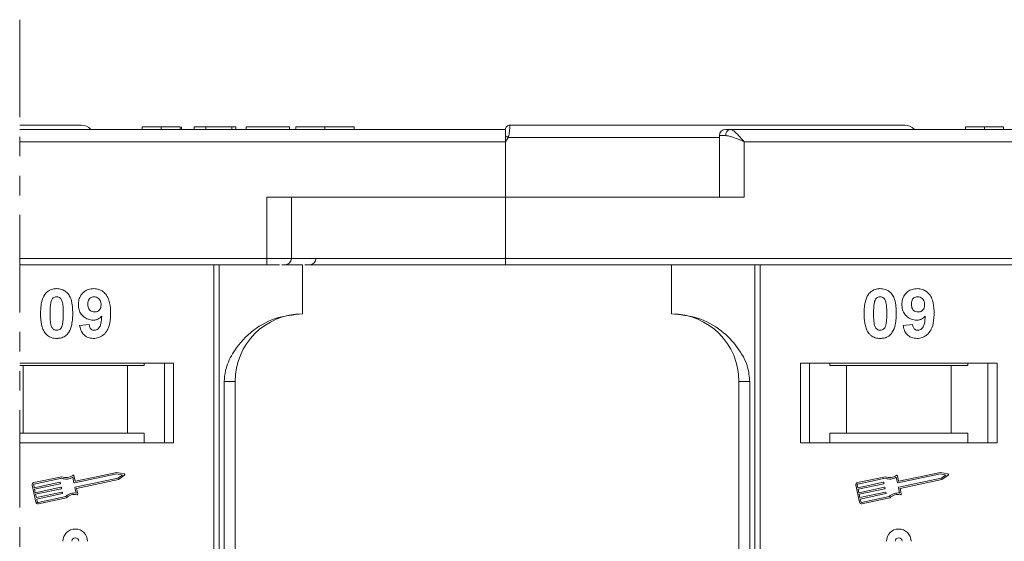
# Model space of a CAD drawing. Header units: millimetres. Extents: x 1675 to 3137, y 343 to 1376.
# Tile 26 of 84: x 2629 to 2710, y 654 to 697. Entities that reach past the tile are written whole.
import ezdxf

# ---------------------------------------------------------------- set-up
doc = ezdxf.new("R2010")
doc.units = ezdxf.units.MM
doc.linetypes.add('PHANTOM2', pattern=[31.75, 15.875, -3.175, 3.175, -3.175, 3.175, -3.175])

msp = doc.modelspace()

# ---------------------------------------------------------------- linework, layer by layer
at = {"color": 3, "linetype": 'PHANTOM2', "lineweight": 9, "ltscale": 0.5}
msp.add_line((2629.487, 696.862), (2629.486, 597.966), dxfattribs=at)
at = {"color": 7, "linetype": 'Continuous', "lineweight": 15}
for p, q in [((2639.442, 688.136), (2639.442, 687.936)), ((2640.986, 687.936), (2640.986, 688.136)), ((2642.538, 687.936), (2642.538, 688.136)), ((2642.647, 687.936), (2642.647, 688.136)), ((2643.673, 687.936), (2643.673, 688.136)), ((2643.673, 688.136), (2644.634, 688.136)), ((2644.634, 688.136), (2644.634, 687.936)), ((2644.634, 688.136), (2646.75, 688.136)), ((2646.75, 688.136), (2646.75, 687.936)), ((2646.75, 688.136), (2647.07, 688.136)), ((2647.07, 688.136), (2647.07, 687.936)), ((2647.903, 687.936), (2647.903, 688.136)), ((2647.903, 688.136), (2651.429, 688.136)), ((2651.429, 688.136), (2651.429, 687.936)), ((2651.942, 688.136), (2651.942, 687.936)), ((2654.321, 687.936), (2654.321, 688.136)), ((2656.686, 687.936), (2656.686, 688.136)), ((2669.356, 688.286), (2669.356, 688.286)), ((2706.442, 688.136), (2706.442, 687.936)), ((2707.986, 687.936), (2707.986, 688.136)), ((2709.538, 687.936), (2709.538, 688.136)), ((2669.006, 687.936), (2629.487, 687.936)), ((2669.006, 687.934), (2669.006, 687.936)), ((2686.418, 687.436), (2686.418, 682.436)), ((2686.927, 687.436), (2686.418, 687.436)), ((2736.006, 687.936), (2687.3, 687.936)), ((2629.487, 686.936), (2669.006, 686.936)), ((2669.24, 687.286), (2669.006, 686.936)), ((2669.006, 686.936), (2669.006, 682.436)), ((2686.418, 687.286), (2669.24, 687.286)), ((2688.418, 686.936), (2736.006, 686.936)), ((2688.418, 682.436), (2688.418, 686.936)), ((2649.594, 682.436), (2649.594, 677.436)), ((2669.006, 682.436), (2649.594, 682.436)), ((2651.594, 677.436), (2651.594, 682.436)), ((2669.006, 677.436), (2669.006, 682.436)), ((2669.006, 682.436), (2688.418, 682.436)), ((2649.594, 677.436), (2629.487, 677.436)), ((2629.487, 676.936), (2649.594, 676.936)), ((2645.294, 676.936), (2645.294, 616.936)), ((2645.713, 616.936), (2645.713, 676.936)), ((2649.594, 677.436), (2649.594, 676.936)), ((2651.594, 677.436), (2649.594, 677.436)), ((2650.801, 676.936), (2652.506, 676.936)), ((2669.006, 677.436), (2651.594, 677.436)), ((2652.506, 672.936), (2652.506, 676.936)), ((2716.594, 677.436), (2669.006, 677.436)), ((2669.006, 677.436), (2669.006, 676.936)), ((2669.006, 676.936), (2716.594, 676.936)), ((2682.506, 676.936), (2682.506, 672.936)), ((2689.299, 676.936), (2689.299, 616.936)), ((2689.718, 616.936), (2689.718, 676.936)), ((2634.365, 671.98), (2635.134, 672.065)), ((2701.365, 671.98), (2702.134, 672.065)), ((2642.006, 668.936), (2629.487, 668.936)), ((2639.62, 668.936), (2639.62, 668.736)), ((2641.256, 668.936), (2641.256, 662.436)), ((2642.006, 662.436), (2642.006, 668.936)), ((2709.006, 668.936), (2693.006, 668.936)), ((2693.006, 668.936), (2693.006, 662.436)), ((2693.756, 662.436), (2693.756, 668.936)), ((2695.392, 668.736), (2695.392, 668.936)), ((2706.62, 668.936), (2706.62, 668.736)), ((2708.256, 668.936), (2708.256, 662.436)), ((2709.006, 662.436), (2709.006, 668.936)), ((2629.487, 668.736), (2629.756, 668.736)), ((2629.756, 668.736), (2629.756, 663.236)), ((2638.256, 668.736), (2629.756, 668.736)), ((2638.256, 663.236), (2638.256, 668.736)), ((2638.256, 668.736), (2639.62, 668.736)), ((2695.392, 668.736), (2696.756, 668.736)), ((2696.756, 668.736), (2696.756, 663.236)), ((2705.256, 668.736), (2696.756, 668.736)), ((2705.256, 663.236), (2705.256, 668.736)), ((2705.256, 668.736), (2706.62, 668.736)), ((2646.121, 667.436), (2646.121, 626.436)), ((2647.006, 667.436), (2646.121, 667.436)), ((2647.006, 626.436), (2647.006, 667.436)), ((2688.006, 667.436), (2688.891, 667.436)), ((2688.006, 667.436), (2688.006, 626.436)), ((2688.891, 626.436), (2688.891, 667.436)), ((2629.756, 663.236), (2629.487, 663.236)), ((2638.256, 663.236), (2629.756, 663.236)), ((2639.62, 663.236), (2638.256, 663.236)), ((2639.62, 662.436), (2639.62, 663.236)), ((2696.756, 663.236), (2695.392, 663.236)), ((2695.392, 663.236), (2695.392, 662.436)), ((2705.256, 663.236), (2696.756, 663.236)), ((2706.62, 663.236), (2705.256, 663.236)), ((2706.62, 662.436), (2706.62, 663.236)), ((2629.487, 662.436), (2642.006, 662.436)), ((2693.006, 662.436), (2709.006, 662.436)), ((2632.924, 659.689), (2630.645, 659.208)), ((2632.912, 659.567), (2630.67, 659.093)), ((2633.898, 659.205), (2633.805, 659.649)), ((2633.989, 659.344), (2633.901, 659.76)), ((2637.395, 659.914), (2633.933, 659.182)), ((2634.006, 658.838), (2637.467, 659.569)), ((2637.394, 660.033), (2634.024, 659.321)), ((2634.116, 658.741), (2637.515, 659.459)), ((2637.995, 659.916), (2637.394, 660.033)), ((2637.837, 659.827), (2637.395, 659.914)), ((2637.467, 659.569), (2637.837, 659.827)), ((2637.515, 659.459), (2638.017, 659.81)), ((2699.924, 659.689), (2697.645, 659.208)), ((2699.912, 659.567), (2697.67, 659.093)), ((2700.898, 659.205), (2700.805, 659.649)), ((2700.989, 659.344), (2700.901, 659.76)), ((2704.395, 659.914), (2700.933, 659.182)), ((2701.006, 658.838), (2704.467, 659.569)), ((2704.394, 660.033), (2701.024, 659.321)), ((2701.116, 658.741), (2704.515, 659.459)), ((2704.995, 659.916), (2704.394, 660.033)), ((2704.837, 659.827), (2704.395, 659.914)), ((2704.467, 659.569), (2704.837, 659.827)), ((2704.515, 659.459), (2705.017, 659.81)), ((2630.51, 658.999), (2630.801, 657.62)), ((2630.624, 659.023), (2630.673, 658.794)), ((2630.673, 658.794), (2632.756, 659.234)), ((2632.78, 659.119), (2630.697, 658.679)), ((2630.697, 658.679), (2630.758, 658.391)), ((2630.758, 658.391), (2632.841, 658.831)), ((2632.865, 658.716), (2630.782, 658.276)), ((2632.79, 659.211), (2632.802, 659.153)), ((2632.875, 658.809), (2632.887, 658.751)), ((2634.077, 658.359), (2633.983, 658.803)), ((2634.21, 658.296), (2634.116, 658.741)), ((2697.51, 658.999), (2697.801, 657.62)), ((2697.624, 659.023), (2697.673, 658.794)), ((2697.673, 658.794), (2699.756, 659.234)), ((2699.78, 659.119), (2697.697, 658.679)), ((2697.697, 658.679), (2697.758, 658.391)), ((2697.758, 658.391), (2699.841, 658.831)), ((2699.865, 658.716), (2697.782, 658.276)), ((2699.79, 659.211), (2699.802, 659.153)), ((2699.875, 658.809), (2699.887, 658.751)), ((2701.077, 658.359), (2700.983, 658.803)), ((2701.21, 658.296), (2701.116, 658.741)), ((2630.782, 658.276), (2630.843, 657.989)), ((2630.843, 657.989), (2632.925, 658.429)), ((2632.95, 658.314), (2630.867, 657.874)), ((2630.867, 657.874), (2630.916, 657.645)), ((2630.985, 657.599), (2633.228, 658.073)), ((2631.01, 657.484), (2633.288, 657.966)), ((2632.96, 658.407), (2632.972, 658.349)), ((2697.782, 658.276), (2697.843, 657.989)), ((2697.843, 657.989), (2699.925, 658.429)), ((2699.95, 658.314), (2697.867, 657.874)), ((2697.867, 657.874), (2697.916, 657.645)), ((2697.985, 657.599), (2700.228, 658.073)), ((2698.01, 657.484), (2700.288, 657.966)), ((2699.96, 658.407), (2699.972, 658.349))]:
    msp.add_line(p, q, dxfattribs=at)
for centre, radius, start, end in [((2634.506, 687.286), 1, 41.2946, 90), ((2669.356, 687.936), 0.35, 89.99809, 179.99959), ((2701.506, 687.286), 1, 41.2946, 90), ((2633.462, 620.359), 75.89, 61.87179, 62.07191), ((2686.918, 687.436), 0.5, 90, 180), ((2687.374, 687.492), 0.451, 99.5202, 187.08135), ((2651.094, 677.436), 0.5, 270, 0), ((2653.078, 677.436), 0.5, 270, 0), ((2652.506, 667.436), 5.5, 90, 180), ((2682.506, 667.436), 5.5, 0, 90), ((2633.277, 660.487), 0.99, 248.37041, 302.16635), ((2633.277, 660.487), 0.873, 246.11204, 307.44471), ((2633.844, 659.748), 0.0587, 11.9297, 127.44471), ((2634.018, 659.35), 0.0294, 191.9297, 281.9297), ((2637.984, 659.858), 0.0587, 304.95116, 78.90824), ((2700.277, 660.487), 0.99, 248.37041, 302.16635), ((2700.277, 660.487), 0.873, 246.11204, 307.44471), ((2700.844, 659.748), 0.0587, 11.9297, 127.44471), ((2701.018, 659.35), 0.0294, 191.9297, 281.9297), ((2704.984, 659.858), 0.0587, 304.95116, 78.90824), ((2630.682, 659.036), 0.176, 101.9297, 191.9297), ((2630.682, 659.036), 0.0587, 101.9297, 191.9297), ((2632.762, 659.205), 0.0294, 11.9297, 101.9297), ((2632.774, 659.147), 0.0294, 281.9297, 11.9297), ((2632.847, 658.803), 0.0294, 11.9297, 101.9297), ((2632.859, 658.745), 0.0294, 281.9297, 11.9297), ((2633.927, 659.211), 0.0294, 191.9297, 281.9297), ((2634.012, 658.809), 0.0294, 101.9297, 191.9297), ((2697.682, 659.036), 0.176, 101.9297, 191.9297), ((2697.682, 659.036), 0.0587, 101.9297, 191.9297), ((2699.762, 659.205), 0.0294, 11.9297, 101.9297), ((2699.774, 659.147), 0.0294, 281.9297, 11.9297), ((2699.847, 658.803), 0.0294, 11.9297, 101.9297), ((2699.859, 658.745), 0.0294, 281.9297, 11.9297), ((2700.927, 659.211), 0.0294, 191.9297, 281.9297), ((2701.012, 658.809), 0.0294, 101.9297, 191.9297), ((2632.932, 658.4), 0.0294, 11.9297, 101.9297), ((2632.944, 658.343), 0.0294, 281.9297, 11.9297), ((2633.934, 657.379), 0.99, 81.69305, 135.48899), ((2633.934, 657.379), 0.873, 76.41469, 137.74736), ((2634.153, 658.284), 0.0587, 256.41469, 11.9297), ((2699.932, 658.4), 0.0294, 11.9297, 101.9297), ((2699.944, 658.343), 0.0294, 281.9297, 11.9297), ((2700.934, 657.379), 0.99, 81.69305, 135.48899), ((2700.934, 657.379), 0.873, 76.41469, 137.74736), ((2701.153, 658.284), 0.0587, 256.41469, 11.9297), ((2630.973, 657.657), 0.176, 191.9297, 281.9297), ((2630.973, 657.657), 0.0587, 191.9297, 281.9297), ((2697.973, 657.657), 0.176, 191.9297, 281.9297), ((2697.973, 657.657), 0.0587, 191.9297, 281.9297), ((2634.006, 654.436), 1, 0, 180), ((2701.006, 654.436), 1, 0, 180), ((2634.006, 654.436), 0.285, 0, 180), ((2701.006, 654.436), 0.285, 0, 180)]:
    msp.add_arc(centre, radius, start, end, dxfattribs=at)
for points, knots in [([(2634.506, 688.286), (2634.46, 688.286), (2634.366, 688.286), (2633.596, 688.286), (2632.429, 688.286), (2631.012, 688.286), (2629.997, 688.286), (2629.487, 688.286)], [0, 0, 0, 0, 0.0777263, 0.157824, 0.2401354, 0.3044544, 0.361052, 0.361052, 0.361052, 0.361052]), ([(2640.986, 688.136), (2640.853, 688.136), (2640.548, 688.136), (2640.097, 688.136), (2639.738, 688.136), (2639.483, 688.136), (2639.458, 688.136), (2639.442, 688.136)], [0, 0, 0, 0, 0.155292, 0.353145, 0.543243, 0.704067, 1, 1, 1, 1]), ([(2642.538, 688.136), (2642.484, 688.136), (2642.376, 688.136), (2642.072, 688.136), (2641.607, 688.136), (2641.22, 688.136), (2640.986, 688.136)], [0, 0, 0, 0, 0.20646, 0.413515, 0.645211, 1, 1, 1, 1]), ([(2654.321, 688.136), (2654.187, 688.136), (2653.784, 688.136), (2653.123, 688.136), (2652.502, 688.136), (2652.077, 688.136), (2651.951, 688.136), (2651.944, 688.136), (2651.942, 688.136)], [0, 0, 0, 0, 0.102171, 0.30922, 0.51365, 0.692275, 0.932413, 1, 1, 1, 1]), ([(2656.686, 688.136), (2656.682, 688.136), (2656.672, 688.136), (2656.53, 688.136), (2656.138, 688.136), (2655.564, 688.136), (2654.925, 688.136), (2654.503, 688.136), (2654.321, 688.136)], [0, 0, 0, 0, 0.101888, 0.307343, 0.492963, 0.678647, 0.860791, 1, 1, 1, 1]), ([(2669.356, 688.286), (2669.356, 688.279), (2669.357, 688.266), (2669.356, 688.163), (2669.354, 688.017), (2669.343, 687.834), (2669.323, 687.651), (2669.294, 687.464), (2669.257, 687.342), (2669.24, 687.286)], [0, 0, 0, 0, 0.171846, 0.312445, 0.499101, 0.629839, 0.757504, 0.889024, 1, 1, 1, 1]), ([(2701.506, 688.286), (2701.46, 688.286), (2701.366, 688.286), (2700.596, 688.286), (2699.429, 688.286), (2697.958, 688.286), (2696.31, 688.286), (2694.371, 688.286), (2691.414, 688.286), (2687.98, 688.286), (2684.203, 688.286), (2680.967, 688.286), (2677.324, 688.286), (2673.335, 688.286), (2670.669, 688.286), (2669.356, 688.286)], [0, 0, 0, 0, 0.077726, 0.157824, 0.240135, 0.304454, 0.368763, 0.43443, 0.500087, 0.631237, 0.695556, 0.759865, 0.842185, 0.922281, 1, 1, 1, 1]), ([(2707.986, 688.136), (2707.853, 688.136), (2707.548, 688.136), (2707.097, 688.136), (2706.738, 688.136), (2706.483, 688.136), (2706.458, 688.136), (2706.442, 688.136)], [0, 0, 0, 0, 0.155292, 0.353145, 0.543243, 0.704067, 1, 1, 1, 1]), ([(2709.538, 688.136), (2709.484, 688.136), (2709.376, 688.136), (2709.072, 688.136), (2708.607, 688.136), (2708.22, 688.136), (2707.986, 688.136)], [0, 0, 0, 0, 0.20646, 0.413515, 0.645211, 1, 1, 1, 1]), ([(2669.006, 687.411), (2669.006, 687.503), (2669.006, 687.688), (2669.006, 687.85), (2669.006, 687.881), (2669.006, 687.89)], [0, 0, 0, 0, 0.412717, 0.825452, 1, 1, 1, 1]), ([(2688.418, 686.936), (2688.148, 687.053), (2687.73, 687.233), (2687.231, 687.405), (2687.022, 687.426), (2686.927, 687.436)], [0, 0, 0, 0, 0.4984129, 0.772928, 1, 1, 1, 1]), ([(2687.3, 687.936), (2687.367, 687.92), (2687.511, 687.884), (2687.79, 687.634), (2688.1, 687.304), (2688.312, 687.059), (2688.418, 686.936)], [0, 0, 0, 0, 0.234359, 0.498216, 0.748481, 1, 1, 1, 1]), ([(2649.594, 676.936), (2649.738, 676.936), (2650.031, 676.936), (2650.393, 676.936), (2650.562, 676.936), (2650.626, 676.936)], [0, 0, 0, 0, 0.374816, 0.766497, 1, 1, 1, 1]), ([(2652.681, 676.936), (2653.06, 676.936), (2654.392, 676.936), (2657.129, 676.936), (2660.854, 676.936), (2664.941, 676.936), (2667.665, 676.936), (2669.006, 676.936)], [0, 0, 0, 0, 0.077564, 0.272589, 0.52202, 0.764659, 1, 1, 1, 1]), ([(2631.186, 672.964), (2631.188, 673.097), (2631.193, 673.4), (2631.265, 673.929), (2631.405, 674.352), (2631.564, 674.559), (2631.581, 674.581)], [0, 0, 0, 0, 0.236731, 0.537555, 0.949668, 1, 1, 1, 1]), ([(2631.581, 674.581), (2631.626, 674.632), (2631.716, 674.733), (2631.885, 674.849), (2632.073, 674.932), (2632.243, 674.97), (2632.384, 674.985), (2632.457, 674.987), (2632.493, 674.988)], [0, 0, 0, 0, 0.193776, 0.3936, 0.587864, 0.788908, 0.894169, 1, 1, 1, 1]), ([(2632.493, 674.988), (2632.628, 674.977), (2632.9, 674.957), (2633.253, 674.758), (2633.524, 674.465), (2633.776, 673.865), (2633.79, 673.342), (2633.801, 672.956)], [0, 0, 0, 0, 0.147566, 0.296688, 0.431278, 0.580404, 1, 1, 1, 1]), ([(2634.262, 673.683), (2634.27, 673.818), (2634.286, 674.088), (2634.453, 674.467), (2634.733, 674.763), (2635.104, 674.958), (2635.378, 674.977), (2635.52, 674.988)], [0, 0, 0, 0, 0.197927, 0.397728, 0.597413, 0.790584, 1, 1, 1, 1]), ([(2635.52, 674.988), (2635.656, 674.977), (2635.927, 674.956), (2636.288, 674.753), (2636.579, 674.448), (2636.819, 673.913), (2636.874, 673.404), (2636.877, 673.049), (2636.878, 672.99)], [0, 0, 0, 0, 0.148288, 0.297745, 0.443713, 0.607791, 0.934708, 1, 1, 1, 1]), ([(2698.186, 672.964), (2698.188, 673.097), (2698.193, 673.4), (2698.265, 673.929), (2698.405, 674.352), (2698.564, 674.559), (2698.581, 674.581)], [0, 0, 0, 0, 0.236731, 0.537555, 0.949668, 1, 1, 1, 1]), ([(2698.581, 674.581), (2698.626, 674.632), (2698.716, 674.733), (2698.885, 674.849), (2699.073, 674.932), (2699.243, 674.97), (2699.384, 674.985), (2699.457, 674.987), (2699.493, 674.988)], [0, 0, 0, 0, 0.193776, 0.3936, 0.587864, 0.788908, 0.894169, 1, 1, 1, 1]), ([(2699.493, 674.988), (2699.628, 674.977), (2699.9, 674.957), (2700.253, 674.758), (2700.524, 674.465), (2700.776, 673.865), (2700.79, 673.342), (2700.801, 672.956)], [0, 0, 0, 0, 0.147566, 0.296688, 0.431278, 0.580404, 1, 1, 1, 1]), ([(2701.262, 673.683), (2701.27, 673.818), (2701.286, 674.088), (2701.453, 674.467), (2701.733, 674.763), (2702.104, 674.958), (2702.378, 674.977), (2702.52, 674.988)], [0, 0, 0, 0, 0.197927, 0.397728, 0.597413, 0.790584, 1, 1, 1, 1]), ([(2702.52, 674.988), (2702.656, 674.977), (2702.927, 674.956), (2703.288, 674.753), (2703.579, 674.448), (2703.819, 673.913), (2703.874, 673.404), (2703.877, 673.049), (2703.878, 672.99)], [0, 0, 0, 0, 0.148288, 0.297745, 0.443713, 0.607791, 0.934708, 1, 1, 1, 1]), ([(2631.955, 672.964), (2631.955, 673.03), (2631.956, 673.164), (2631.962, 673.344), (2631.972, 673.505), (2631.986, 673.647), (2632.005, 673.789), (2632.029, 673.882), (2632.04, 673.928)], [0, 0, 0, 0, 0.205942, 0.411959, 0.558149, 0.704502, 0.851801, 1, 1, 1, 1]), ([(2632.04, 673.928), (2632.064, 673.998), (2632.102, 674.11), (2632.21, 674.235), (2632.334, 674.302), (2632.433, 674.318), (2632.487, 674.321), (2632.493, 674.321)], [0, 0, 0, 0, 0.3348035, 0.5425606, 0.750382, 0.9707212, 1, 1, 1, 1]), ([(2632.493, 674.321), (2632.55, 674.315), (2632.652, 674.306), (2632.784, 674.229), (2632.897, 674.081), (2632.993, 673.807), (2633.027, 673.414), (2633.03, 673.115), (2633.032, 672.964)], [0, 0, 0, 0, 0.1046136, 0.1888141, 0.2735119, 0.444127, 0.7194809, 1, 1, 1, 1]), ([(2635.032, 673.722), (2635.036, 673.809), (2635.042, 673.947), (2635.117, 674.126), (2635.226, 674.234), (2635.369, 674.308), (2635.476, 674.316), (2635.536, 674.321)], [0, 0, 0, 0, 0.2913202, 0.4655393, 0.6416315, 0.798664, 1, 1, 1, 1]), ([(2635.574, 673.09), (2635.507, 673.096), (2635.381, 673.107), (2635.217, 673.201), (2635.106, 673.332), (2635.041, 673.513), (2635.035, 673.644), (2635.032, 673.722)], [0, 0, 0, 0, 0.213937, 0.398075, 0.583091, 0.751666, 1, 1, 1, 1]), ([(2635.536, 674.321), (2635.603, 674.314), (2635.741, 674.299), (2635.915, 674.183), (2636.043, 674.025), (2636.1, 673.842), (2636.106, 673.721), (2636.109, 673.665)], [0, 0, 0, 0, 0.207955, 0.420406, 0.62732, 0.827707, 1, 1, 1, 1]), ([(2698.955, 672.964), (2698.955, 673.03), (2698.956, 673.164), (2698.962, 673.344), (2698.972, 673.505), (2698.986, 673.647), (2699.005, 673.789), (2699.029, 673.882), (2699.04, 673.928)], [0, 0, 0, 0, 0.205942, 0.411959, 0.558149, 0.704502, 0.851801, 1, 1, 1, 1]), ([(2699.04, 673.928), (2699.064, 673.998), (2699.102, 674.11), (2699.21, 674.235), (2699.334, 674.302), (2699.433, 674.318), (2699.487, 674.321), (2699.493, 674.321)], [0, 0, 0, 0, 0.3348035, 0.5425606, 0.750382, 0.9707212, 1, 1, 1, 1]), ([(2699.493, 674.321), (2699.55, 674.315), (2699.652, 674.306), (2699.784, 674.229), (2699.897, 674.081), (2699.993, 673.807), (2700.027, 673.414), (2700.03, 673.115), (2700.032, 672.964)], [0, 0, 0, 0, 0.1046136, 0.1888141, 0.2735119, 0.444127, 0.7194809, 1, 1, 1, 1]), ([(2702.032, 673.722), (2702.036, 673.809), (2702.042, 673.947), (2702.117, 674.126), (2702.226, 674.234), (2702.369, 674.308), (2702.476, 674.316), (2702.536, 674.321)], [0, 0, 0, 0, 0.2913202, 0.4655393, 0.6416315, 0.798664, 1, 1, 1, 1]), ([(2702.574, 673.09), (2702.507, 673.096), (2702.381, 673.107), (2702.217, 673.201), (2702.106, 673.332), (2702.041, 673.513), (2702.035, 673.644), (2702.032, 673.722)], [0, 0, 0, 0, 0.213937, 0.398075, 0.583091, 0.751666, 1, 1, 1, 1]), ([(2702.536, 674.321), (2702.603, 674.314), (2702.741, 674.299), (2702.915, 674.183), (2703.043, 674.025), (2703.1, 673.842), (2703.106, 673.721), (2703.109, 673.665)], [0, 0, 0, 0, 0.207955, 0.420406, 0.62732, 0.827707, 1, 1, 1, 1]), ([(2631.578, 671.347), (2631.539, 671.402), (2631.459, 671.511), (2631.351, 671.748), (2631.261, 672.056), (2631.211, 672.393), (2631.189, 672.697), (2631.187, 672.875), (2631.186, 672.964)], [0, 0, 0, 0, 0.1184406, 0.2393457, 0.4595932, 0.6849248, 0.8422399, 1, 1, 1, 1]), ([(2632.493, 671.603), (2632.425, 671.611), (2632.315, 671.624), (2632.187, 671.712), (2632.082, 671.865), (2631.99, 672.14), (2631.961, 672.529), (2631.957, 672.818), (2631.955, 672.964)], [0, 0, 0, 0, 0.12537, 0.20229, 0.279179, 0.464758, 0.730582, 1, 1, 1, 1]), ([(2633.032, 672.964), (2633.031, 672.897), (2633.03, 672.764), (2633.024, 672.583), (2633.014, 672.421), (2633, 672.279), (2632.982, 672.136), (2632.958, 672.042), (2632.946, 671.996)], [0, 0, 0, 0, 0.20527, 0.410616, 0.55715, 0.703844, 0.851471, 1, 1, 1, 1]), ([(2633.801, 672.956), (2633.799, 672.822), (2633.793, 672.519), (2633.723, 672), (2633.584, 671.58), (2633.428, 671.373), (2633.405, 671.343)], [0, 0, 0, 0, 0.237281, 0.538591, 0.932677, 1, 1, 1, 1]), ([(2635.444, 672.424), (2635.309, 672.436), (2635.037, 672.461), (2634.686, 672.677), (2634.418, 672.983), (2634.28, 673.337), (2634.268, 673.579), (2634.262, 673.683)], [0, 0, 0, 0, 0.2101886, 0.4217733, 0.6236035, 0.8370344, 1, 1, 1, 1]), ([(2636.878, 672.99), (2636.875, 672.857), (2636.866, 672.455), (2636.776, 671.9), (2636.497, 671.391), (2636.151, 671.089), (2635.781, 670.951), (2635.547, 670.94), (2635.463, 670.936)], [0, 0, 0, 0, 0.142337, 0.429127, 0.589943, 0.751205, 0.909895, 1, 1, 1, 1]), ([(2636.109, 673.665), (2636.104, 673.586), (2636.096, 673.453), (2636.01, 673.284), (2635.89, 673.175), (2635.74, 673.101), (2635.63, 673.094), (2635.574, 673.09)], [0, 0, 0, 0, 0.267394, 0.447214, 0.627122, 0.813065, 1, 1, 1, 1]), ([(2652.506, 672.936), (2651.746, 672.86), (2650.226, 672.707), (2648.204, 671.517), (2646.872, 669.967), (2646.212, 668.523), (2646.145, 667.73), (2646.121, 667.436)], [0, 0, 0, 0, 0.249096, 0.498243, 0.745205, 0.90541, 1, 1, 1, 1]), ([(2688.891, 667.436), (2688.848, 667.827), (2688.737, 668.826), (2687.913, 670.28), (2686.543, 671.693), (2684.678, 672.729), (2683.227, 672.868), (2682.506, 672.936)], [0, 0, 0, 0, 0.1257134, 0.3212757, 0.5244662, 0.763484, 1, 1, 1, 1]), ([(2698.578, 671.347), (2698.539, 671.402), (2698.459, 671.511), (2698.351, 671.748), (2698.261, 672.056), (2698.211, 672.393), (2698.189, 672.697), (2698.187, 672.875), (2698.186, 672.964)], [0, 0, 0, 0, 0.1184406, 0.2393457, 0.4595932, 0.6849248, 0.8422399, 1, 1, 1, 1]), ([(2699.493, 671.603), (2699.425, 671.611), (2699.315, 671.624), (2699.187, 671.712), (2699.082, 671.865), (2698.99, 672.14), (2698.961, 672.529), (2698.957, 672.818), (2698.955, 672.964)], [0, 0, 0, 0, 0.12537, 0.20229, 0.279179, 0.464758, 0.730582, 1, 1, 1, 1]), ([(2700.032, 672.964), (2700.031, 672.897), (2700.03, 672.764), (2700.024, 672.583), (2700.014, 672.421), (2700, 672.279), (2699.982, 672.136), (2699.958, 672.042), (2699.946, 671.996)], [0, 0, 0, 0, 0.20527, 0.410616, 0.55715, 0.703844, 0.851471, 1, 1, 1, 1]), ([(2700.801, 672.956), (2700.799, 672.822), (2700.793, 672.519), (2700.723, 672), (2700.584, 671.58), (2700.428, 671.373), (2700.405, 671.343)], [0, 0, 0, 0, 0.237281, 0.538591, 0.932677, 1, 1, 1, 1]), ([(2702.444, 672.424), (2702.309, 672.436), (2702.037, 672.461), (2701.686, 672.677), (2701.418, 672.983), (2701.28, 673.337), (2701.268, 673.579), (2701.262, 673.683)], [0, 0, 0, 0, 0.2101886, 0.4217733, 0.6236035, 0.8370344, 1, 1, 1, 1]), ([(2703.878, 672.99), (2703.875, 672.857), (2703.866, 672.455), (2703.776, 671.9), (2703.497, 671.391), (2703.151, 671.089), (2702.781, 670.951), (2702.547, 670.94), (2702.463, 670.936)], [0, 0, 0, 0, 0.142337, 0.429127, 0.589943, 0.751205, 0.909895, 1, 1, 1, 1]), ([(2703.109, 673.665), (2703.104, 673.586), (2703.096, 673.453), (2703.01, 673.284), (2702.89, 673.175), (2702.74, 673.101), (2702.63, 673.094), (2702.574, 673.09)], [0, 0, 0, 0, 0.267394, 0.447214, 0.627122, 0.813065, 1, 1, 1, 1]), ([(2636.167, 672.758), (2636.121, 672.71), (2636.027, 672.611), (2635.88, 672.522), (2635.754, 672.47), (2635.655, 672.443), (2635.551, 672.427), (2635.48, 672.425), (2635.444, 672.424)], [0, 0, 0, 0, 0.2434912, 0.4962659, 0.6182099, 0.7417038, 0.8701584, 1, 1, 1, 1]), ([(2635.561, 671.603), (2635.615, 671.608), (2635.724, 671.619), (2635.875, 671.718), (2636.016, 671.888), (2636.126, 672.25), (2636.15, 672.551), (2636.167, 672.758)], [0, 0, 0, 0, 0.112015, 0.224355, 0.367768, 0.565827, 1, 1, 1, 1]), ([(2703.167, 672.758), (2703.121, 672.71), (2703.027, 672.611), (2702.88, 672.522), (2702.754, 672.47), (2702.655, 672.443), (2702.551, 672.427), (2702.48, 672.425), (2702.444, 672.424)], [0, 0, 0, 0, 0.2434912, 0.4962659, 0.6182099, 0.7417038, 0.8701584, 1, 1, 1, 1]), ([(2702.561, 671.603), (2702.615, 671.608), (2702.724, 671.619), (2702.875, 671.718), (2703.016, 671.888), (2703.126, 672.25), (2703.15, 672.551), (2703.167, 672.758)], [0, 0, 0, 0, 0.112015, 0.224355, 0.367768, 0.565827, 1, 1, 1, 1]), ([(2632.493, 670.936), (2632.426, 670.939), (2632.292, 670.943), (2632.094, 670.987), (2631.903, 671.065), (2631.758, 671.163), (2631.652, 671.261), (2631.603, 671.319), (2631.578, 671.347)], [0, 0, 0, 0, 0.192635, 0.388697, 0.582015, 0.783044, 0.890959, 1, 1, 1, 1]), ([(2632.946, 671.996), (2632.923, 671.927), (2632.885, 671.815), (2632.777, 671.69), (2632.655, 671.624), (2632.556, 671.605), (2632.502, 671.603), (2632.493, 671.603)], [0, 0, 0, 0, 0.333678, 0.540413, 0.747264, 0.961209, 1, 1, 1, 1]), ([(2633.405, 671.343), (2633.361, 671.292), (2633.271, 671.191), (2633.102, 671.075), (2632.913, 670.992), (2632.744, 670.954), (2632.602, 670.939), (2632.53, 670.937), (2632.493, 670.936)], [0, 0, 0, 0, 0.193769, 0.393564, 0.587886, 0.789131, 0.894283, 1, 1, 1, 1]), ([(2635.463, 670.936), (2635.327, 670.948), (2635.081, 670.968), (2634.768, 671.149), (2634.525, 671.429), (2634.411, 671.727), (2634.375, 671.926), (2634.365, 671.98)], [0, 0, 0, 0, 0.242788, 0.438865, 0.634801, 0.900936, 1, 1, 1, 1]), ([(2635.134, 672.065), (2635.148, 671.985), (2635.168, 671.862), (2635.258, 671.718), (2635.363, 671.64), (2635.47, 671.607), (2635.536, 671.604), (2635.561, 671.603)], [0, 0, 0, 0, 0.344714, 0.529059, 0.714209, 0.892196, 1, 1, 1, 1]), ([(2699.493, 670.936), (2699.426, 670.939), (2699.292, 670.943), (2699.094, 670.987), (2698.903, 671.065), (2698.758, 671.163), (2698.652, 671.261), (2698.603, 671.319), (2698.578, 671.347)], [0, 0, 0, 0, 0.192635, 0.388697, 0.582015, 0.783044, 0.890959, 1, 1, 1, 1]), ([(2699.946, 671.996), (2699.923, 671.927), (2699.885, 671.815), (2699.777, 671.69), (2699.655, 671.624), (2699.556, 671.605), (2699.502, 671.603), (2699.493, 671.603)], [0, 0, 0, 0, 0.333678, 0.540413, 0.747264, 0.961209, 1, 1, 1, 1]), ([(2700.405, 671.343), (2700.361, 671.292), (2700.271, 671.191), (2700.102, 671.075), (2699.913, 670.992), (2699.744, 670.954), (2699.602, 670.939), (2699.53, 670.937), (2699.493, 670.936)], [0, 0, 0, 0, 0.193769, 0.393564, 0.587886, 0.789131, 0.894283, 1, 1, 1, 1]), ([(2702.463, 670.936), (2702.327, 670.948), (2702.081, 670.968), (2701.768, 671.149), (2701.525, 671.429), (2701.411, 671.727), (2701.375, 671.926), (2701.365, 671.98)], [0, 0, 0, 0, 0.242788, 0.438865, 0.634801, 0.900936, 1, 1, 1, 1]), ([(2702.134, 672.065), (2702.148, 671.985), (2702.168, 671.862), (2702.258, 671.718), (2702.363, 671.64), (2702.47, 671.607), (2702.536, 671.604), (2702.561, 671.603)], [0, 0, 0, 0, 0.344714, 0.529059, 0.714209, 0.892196, 1, 1, 1, 1])]:
    msp.add_open_spline(points, degree=3, knots=knots, dxfattribs=at)
for points in [[(2669.006, 686.936), (2669.006, 687.019), (2669.006, 687.185), (2669.006, 687.336), (2669.006, 687.411)], [(2686.918, 687.936), (2686.935, 687.936), (2686.97, 687.936), (2687.19, 687.936), (2687.3, 687.936)]]:
    msp.add_open_spline(points, degree=3, dxfattribs=at)

doc.saveas('drawing.dxf')
